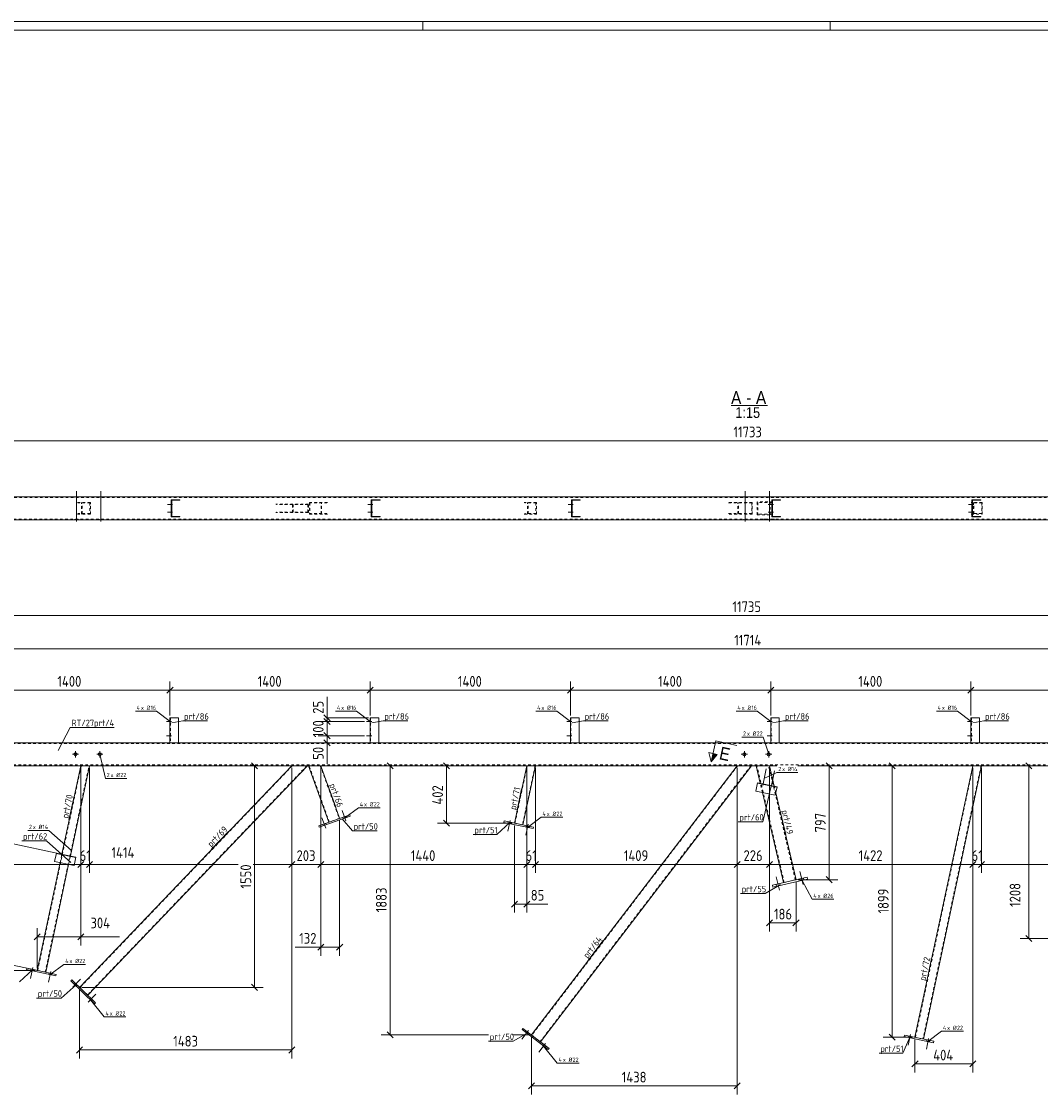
# Model space of a CAD drawing. Header units: millimetres. Extents: x 1 to 1188, y 1 to 840.
# Tile 3 of 6: x 241 to 716, y 340 to 840. Entities that reach past the tile are written whole.
import ezdxf

# ---------------------------------------------------------------- set-up
doc = ezdxf.new("R2010")
doc.units = ezdxf.units.MM
doc.header["$LTSCALE"] = 0.6
doc.linetypes.add('XKITLINE00', pattern=[0])
doc.linetypes.add('XKITLINE02', pattern=[4, 2, -2])
for name, color, linetype, lineweight in [('Bolt', 7, 'Continuous', 0), ('BoltMark', 3, 'Continuous', 0), ('DrawingSheet', 5, 'Continuous', 0), ('OtherObjectType', 1, 'Continuous', 0), ('Part', 2, 'Continuous', 0), ('PartMark', 3, 'Continuous', 0), ('Section', 6, 'Continuous', 0), ('Z-DIMENSIONS', 1, 'Continuous', 0)]:
    doc.layers.add(name, color=color, linetype=linetype, lineweight=lineweight)
doc.styles.add('ARIAL', font='ARIAL.TTF')
doc.styles.add('ISOCPEUR', font='ISOCPEUR.TTF')

msp = doc.modelspace()

# ---------------------------------------------------------------- hatches: boundary and pattern name
at = {"layer": 'Section'}
msp.add_hatch(color=6, dxfattribs=at).paths.add_polyline_path([(565.31, 498.27), (562.52, 494.77), (563.35, 498.68)], flags=17)

# ---------------------------------------------------------------- linework, layer by layer
at = {"layer": 'Bolt', "color": 3, "linetype": 'XKITLINE00', "lineweight": 0}
for p, q in [((266.63, 606.86), (266.63, 621.03)), ((277.96, 606.86), (277.96, 621.03)), ((578.38, 606.87), (578.38, 621.03)), ((589.71, 606.87), (589.71, 621.03)), ((265.89, 618.03), (265.89, 618.36)), ((267.37, 618.03), (267.37, 618.36)), ((277.22, 618.03), (277.22, 618.36)), ((278.7, 618.03), (278.7, 618.36)), ((310.96, 615.4), (310.76, 615.4)), ((404.29, 615.4), (404.09, 615.4)), ((497.61, 615.4), (497.41, 615.4)), ((577.63, 618.03), (577.63, 618.36)), ((579.12, 618.03), (579.12, 618.36)), ((588.97, 618.03), (588.97, 618.36)), ((590.45, 618.03), (590.45, 618.36)), ((590.94, 615.4), (590.74, 615.4)), ((684.27, 615.4), (684.07, 615.4)), ((684.34, 615.4), (684.14, 615.4)), ((311.45, 614.86), (309.08, 614.86)), ((311.45, 611.2), (309.08, 611.2)), ((310.95, 614.33), (310.75, 614.33)), ((310.95, 610.66), (310.75, 610.66)), ((310.96, 611.73), (310.76, 611.73)), ((404.78, 614.86), (402.41, 614.86)), ((404.78, 611.2), (402.41, 611.2)), ((404.27, 614.33), (404.07, 614.33)), ((404.27, 610.66), (404.07, 610.66)), ((404.29, 611.73), (404.09, 611.73)), ((498.11, 614.86), (495.74, 614.86)), ((498.11, 611.2), (495.74, 611.2)), ((497.6, 614.33), (497.4, 614.33)), ((497.6, 610.66), (497.4, 610.66)), ((497.61, 611.73), (497.41, 611.73)), ((591.44, 614.86), (589.07, 614.86)), ((591.44, 611.2), (589.07, 611.2)), ((590.93, 614.33), (590.73, 614.33)), ((590.93, 610.66), (590.73, 610.66)), ((590.94, 611.73), (590.74, 611.73)), ((684.77, 614.86), (682.4, 614.86)), ((684.77, 611.2), (682.4, 611.2)), ((684.83, 614.86), (682.47, 614.86)), ((684.83, 611.2), (682.47, 611.2)), ((684.26, 614.33), (684.06, 614.33)), ((684.26, 610.66), (684.06, 610.66)), ((684.27, 611.73), (684.07, 611.73)), ((684.33, 614.33), (684.13, 614.33)), ((684.33, 610.66), (684.13, 610.66)), ((684.34, 611.73), (684.14, 611.73)), ((265.89, 607.7), (265.89, 608.03)), ((267.37, 607.7), (267.37, 608.03)), ((277.22, 607.7), (277.22, 608.03)), ((278.7, 607.7), (278.7, 608.03)), ((577.63, 607.7), (577.63, 608.03)), ((579.12, 607.7), (579.12, 608.03)), ((588.97, 607.7), (588.97, 608.03)), ((590.45, 607.7), (590.45, 608.03)), ((310.91, 513.69), (308.54, 513.69)), ((310.91, 513.69), (308.54, 513.69)), ((310.41, 514.22), (310.21, 514.22)), ((310.41, 514.22), (310.21, 514.22)), ((310.41, 513.15), (310.21, 513.15)), ((310.41, 513.15), (310.21, 513.15)), ((404.24, 513.69), (401.88, 513.69)), ((404.24, 513.69), (401.88, 513.69)), ((403.74, 514.22), (403.54, 514.22)), ((403.74, 514.22), (403.54, 514.22)), ((403.74, 513.15), (403.54, 513.15)), ((403.74, 513.15), (403.54, 513.15)), ((497.58, 513.69), (495.21, 513.69)), ((497.58, 513.69), (495.21, 513.69)), ((497.08, 514.22), (496.88, 514.22)), ((497.08, 514.22), (496.88, 514.22)), ((497.08, 513.15), (496.88, 513.15)), ((497.08, 513.15), (496.88, 513.15)), ((590.91, 513.69), (588.54, 513.69)), ((590.91, 513.69), (588.54, 513.69)), ((590.41, 514.22), (590.21, 514.22)), ((590.41, 514.22), (590.21, 514.22)), ((590.41, 513.15), (590.21, 513.15)), ((590.41, 513.15), (590.21, 513.15)), ((684.24, 513.69), (681.88, 513.69)), ((684.24, 513.69), (681.88, 513.69)), ((683.74, 514.22), (683.54, 514.22)), ((683.74, 514.22), (683.54, 514.22)), ((683.74, 513.15), (683.54, 513.15)), ((683.74, 513.15), (683.54, 513.15)), ((310.91, 507.02), (308.54, 507.02)), ((310.91, 507.02), (308.54, 507.02)), ((310.41, 507.55), (310.21, 507.55)), ((310.41, 507.55), (310.21, 507.55)), ((310.41, 506.49), (310.21, 506.49)), ((310.41, 506.49), (310.21, 506.49)), ((404.24, 507.02), (401.88, 507.02)), ((404.24, 507.02), (401.88, 507.02)), ((403.74, 507.55), (403.54, 507.55)), ((403.74, 507.55), (403.54, 507.55)), ((403.74, 506.49), (403.54, 506.49)), ((403.74, 506.49), (403.54, 506.49)), ((497.58, 507.02), (495.21, 507.02)), ((497.58, 507.02), (495.21, 507.02)), ((497.08, 507.55), (496.88, 507.55)), ((497.08, 507.55), (496.88, 507.55)), ((497.08, 506.49), (496.88, 506.49)), ((497.08, 506.49), (496.88, 506.49)), ((590.91, 507.02), (588.54, 507.02)), ((590.91, 507.02), (588.54, 507.02)), ((590.41, 507.55), (590.21, 507.55)), ((590.41, 507.55), (590.21, 507.55)), ((590.41, 506.49), (590.21, 506.49)), ((590.41, 506.49), (590.21, 506.49)), ((684.24, 507.02), (681.88, 507.02)), ((684.24, 507.02), (681.88, 507.02)), ((683.74, 507.55), (683.54, 507.55)), ((683.74, 507.55), (683.54, 507.55)), ((683.74, 506.49), (683.54, 506.49)), ((683.74, 506.49), (683.54, 506.49)), ((267.64, 498.34), (264.7, 498.34)), ((266.17, 496.88), (266.17, 499.81)), ((278.97, 498.34), (276.04, 498.34)), ((277.5, 496.88), (277.5, 499.81)), ((579.4, 498.34), (576.47, 498.34)), ((577.93, 496.88), (577.93, 499.81)), ((590.73, 498.34), (587.8, 498.34)), ((589.27, 496.88), (589.27, 499.81)), ((586.51, 483.84), (588.14, 491.51)), ((590.42, 483.01), (592.05, 490.67)), ((586.16, 484.43), (586.2, 484.63)), ((587.07, 484.24), (587.11, 484.43)), ((590.07, 483.6), (590.11, 483.79)), ((590.98, 483.4), (591.02, 483.6)), ((392.21, 467.25), (390.47, 472.12)), ((392.21, 467.25), (390.47, 472.12)), ((382.8, 463.88), (381.06, 468.74)), ((382.8, 463.88), (381.06, 468.74)), ((381.6, 465.04), (381.38, 465.67)), ((381.6, 465.04), (381.38, 465.67)), ((382.98, 465.54), (382.76, 466.16)), ((382.98, 465.54), (382.76, 466.16)), ((391.02, 468.42), (390.79, 469.05)), ((391.02, 468.42), (390.79, 469.05)), ((392.4, 468.91), (392.17, 469.54)), ((392.4, 468.91), (392.17, 469.54)), ((468.7, 467.51), (467.62, 462.46)), ((468.7, 467.51), (467.62, 462.46)), ((467.81, 466.85), (467.67, 466.2)), ((467.81, 466.85), (467.67, 466.2)), ((469.24, 466.55), (469.1, 465.89)), ((469.24, 466.55), (469.1, 465.89)), ((477.18, 465.71), (476.1, 460.66)), ((477.18, 465.71), (476.1, 460.66)), ((476.28, 465.05), (476.15, 464.4)), ((476.28, 465.05), (476.15, 464.4)), ((477.72, 464.74), (477.58, 464.09)), ((477.72, 464.74), (477.58, 464.09)), ((259.71, 451.08), (261.34, 458.74)), ((263.63, 450.24), (265.25, 457.91)), ((259.36, 451.66), (259.4, 451.86)), ((260.27, 451.47), (260.32, 451.66)), ((263.27, 450.83), (263.32, 451.03)), ((264.19, 450.64), (264.23, 450.83)), ((594.26, 434.98), (592.82, 441.15)), ((594.26, 434.98), (592.82, 441.15)), ((603.99, 439.31), (603.77, 440.28)), ((603.99, 439.31), (603.77, 440.28)), ((605.29, 437.56), (603.85, 443.72)), ((605.29, 437.56), (603.85, 443.72)), ((605.68, 439.7), (605.45, 440.68)), ((605.68, 439.7), (605.45, 440.68)), ((592.96, 436.73), (592.73, 437.71)), ((592.96, 436.73), (592.73, 437.71)), ((594.64, 437.13), (594.42, 438.1)), ((594.64, 437.13), (594.42, 438.1)), ((246.24, 398.89), (245.16, 393.84)), ((246.24, 398.89), (245.16, 393.84)), ((245.35, 398.23), (245.21, 397.58)), ((245.35, 398.23), (245.21, 397.58)), ((246.78, 397.93), (246.64, 397.27)), ((246.78, 397.93), (246.64, 397.27)), ((254.71, 397.09), (253.64, 392.04)), ((254.71, 397.09), (253.64, 392.04)), ((253.82, 396.43), (253.69, 395.78)), ((253.82, 396.43), (253.69, 395.78)), ((255.26, 396.12), (255.12, 395.47)), ((255.26, 396.12), (255.12, 395.47)), ((264.9, 389.72), (268.47, 393.46)), ((264.9, 389.72), (268.47, 393.46)), ((265.4, 391.31), (265.86, 391.8)), ((265.4, 391.31), (265.86, 391.8)), ((266.46, 390.3), (266.92, 390.78)), ((266.46, 390.3), (266.92, 390.78)), ((272.12, 382.81), (275.69, 386.54)), ((272.12, 382.81), (275.69, 386.54)), ((272.63, 384.4), (273.09, 384.88)), ((272.63, 384.4), (273.09, 384.88)), ((273.69, 383.39), (274.15, 383.87)), ((273.69, 383.39), (274.15, 383.87)), ((477.33, 369.57), (474.2, 365.46)), ((477.33, 369.57), (474.2, 365.46)), ((476.24, 369.35), (475.84, 368.82)), ((476.24, 369.35), (475.84, 368.82)), ((477.41, 368.46), (477, 367.93)), ((477.41, 368.46), (477, 367.93)), ((655.36, 367.71), (654.29, 362.66)), ((655.36, 367.71), (654.29, 362.66)), ((654.47, 367.05), (654.33, 366.4)), ((654.47, 367.05), (654.33, 366.4)), ((655.9, 366.74), (655.77, 366.09)), ((655.9, 366.74), (655.77, 366.09)), ((663.84, 365.91), (662.76, 360.85)), ((663.84, 365.91), (662.76, 360.85)), ((662.95, 365.25), (662.81, 364.59)), ((662.95, 365.25), (662.81, 364.59)), ((485.28, 363.5), (482.14, 359.4)), ((485.28, 363.5), (482.14, 359.4)), ((484.19, 363.28), (483.79, 362.75)), ((484.19, 363.28), (483.79, 362.75)), ((485.36, 362.39), (484.95, 361.86)), ((485.36, 362.39), (484.95, 361.86)), ((664.38, 364.94), (664.24, 364.29)), ((664.38, 364.94), (664.24, 364.29))]:
    msp.add_line(p, q, dxfattribs=at)
at = {"layer": 'Bolt', "color": 3, "linetype": 'XKITLINE02', "lineweight": 0}
for p, q in [((586.81, 608.03), (588.51, 608.03)), ((590.71, 608.03), (592.42, 608.03))]:
    msp.add_line(p, q, dxfattribs=at)
at = {"layer": 'Bolt', "color": 3, "linetype": 'XKITLINE00', "lineweight": 0}
for centre in [(266.17, 498.34), (277.5, 498.34), (577.93, 498.34), (589.27, 498.34)]:
    msp.add_circle(centre, 0.733, dxfattribs=at)
at = {"layer": 'BoltMark', "color": 4, "linetype": 'XKITLINE00', "lineweight": 0}
for p, q in [((294.09, 518.45), (303.88, 518.45)), ((310.24, 513.69), (303.88, 518.45)), ((387.42, 518.45), (397.21, 518.45)), ((403.58, 513.69), (397.21, 518.45)), ((480.76, 518.45), (490.55, 518.45)), ((496.91, 513.69), (490.55, 518.45)), ((574.09, 518.45), (583.88, 518.45)), ((590.24, 513.69), (583.88, 518.45)), ((667.42, 518.45), (677.21, 518.45)), ((683.58, 513.69), (677.21, 518.45)), ((576.72, 506.4), (586.68, 506.4)), ((589.27, 498.34), (586.68, 506.4)), ((277.5, 498.34), (280.09, 487.08)), ((280.09, 487.08), (290.05, 487.08)), ((587.08, 487.06), (593.13, 489.89)), ((593.13, 489.89), (602.92, 489.89)), ((391.71, 468.67), (398.07, 473.43)), ((398.07, 473.43), (408.21, 473.43)), ((476.86, 464.24), (483.23, 469.01)), ((483.23, 469.01), (493.36, 469.01)), ((243.87, 462.88), (253.66, 462.88)), ((264.3, 453.44), (253.66, 462.88)), ((604.84, 439.5), (609.47, 430.75)), ((609.47, 430.75), (619.61, 430.75)), ((254.4, 395.62), (260.77, 400.39)), ((260.77, 400.39), (270.9, 400.39)), ((273.16, 383.89), (279.52, 375.93)), ((279.52, 375.93), (289.66, 375.93)), ((663.53, 364.44), (669.89, 369.21)), ((669.89, 369.21), (680.02, 369.21)), ((484.37, 362.31), (490.73, 354.35)), ((490.73, 354.35), (500.87, 354.35))]:
    msp.add_line(p, q, dxfattribs=at)
at = {"layer": 'DrawingSheet', "color": 2, "linetype": 'XKITLINE00', "lineweight": 0}
for p, q in [((1188, 840), (1, 840)), ((428, 836), (428, 840)), ((618, 836), (618, 840))]:
    msp.add_line(p, q, dxfattribs=at)
at = {"layer": 'DrawingSheet', "color": 3, "linetype": 'XKITLINE00', "lineweight": 0}
msp.add_line((1184, 836), (5, 836), dxfattribs=at)
at = {"layer": 'OtherObjectType', "color": 6, "linetype": 'XKITLINE00', "lineweight": 0}
msp.add_line((571.74, 660.89), (588.68, 660.89), dxfattribs=at)
at = {"layer": 'Part', "color": 7, "linetype": 'XKITLINE02', "lineweight": 0}
for p, q in [((189.62, 618.03), (970.57, 618.03)), ((273.12, 615.7), (267.05, 615.7)), ((272.92, 615.5), (267.25, 615.5)), ((269.03, 610.36), (269.03, 615.7)), ((269.24, 610.56), (269.24, 615.5)), ((272.92, 615.5), (272.92, 610.56)), ((273.12, 610.36), (273.12, 615.7)), ((310.92, 609.23), (310.92, 616.83)), ((310.99, 616.83), (310.92, 616.83)), ((314.72, 616.83), (314.72, 617.03)), ((383.6, 615.7), (375.23, 615.7)), ((375.23, 615.7), (375.23, 610.36)), ((383.39, 615.5), (375.44, 615.5)), ((375.44, 615.5), (375.44, 610.56)), ((380.68, 610.56), (380.68, 615.5)), ((380.89, 610.36), (380.89, 615.7)), ((404.25, 609.23), (404.25, 616.83)), ((404.33, 616.83), (404.25, 616.83)), ((408.05, 616.83), (408.05, 617.03)), ((480.99, 615.7), (475.37, 615.7)), ((480.78, 615.5), (475.58, 615.5)), ((476.9, 610.36), (476.9, 615.7)), ((477.1, 610.56), (477.1, 615.5)), ((480.78, 615.5), (480.78, 610.56)), ((480.99, 610.36), (480.99, 615.7)), ((497.58, 609.23), (497.58, 616.83)), ((497.66, 616.83), (497.58, 616.83)), ((501.38, 616.83), (501.38, 617.03)), ((581.63, 615.7), (570.33, 615.7)), ((581.38, 615.5), (570.59, 615.5)), ((574.92, 610.36), (574.92, 615.7)), ((575.17, 610.56), (575.17, 615.5)), ((581.38, 615.5), (581.38, 610.56)), ((581.63, 610.36), (581.63, 615.7)), ((591.28, 616.03), (583.84, 616.03)), ((583.84, 616.03), (583.84, 610.03)), ((590.94, 615.7), (584.18, 615.7)), ((584.18, 615.7), (584.18, 610.36)), ((589.66, 610.36), (589.66, 615.7)), ((590, 610.03), (590, 616.03)), ((590.9, 609.23), (590.9, 616.83)), ((591, 616.83), (590.9, 616.83)), ((594.7, 616.83), (594.7, 617.03)), ((688.85, 615.7), (683.7, 615.7)), ((688.65, 615.5), (683.9, 615.5)), ((684.23, 609.23), (684.23, 616.83)), ((684.34, 616.83), (684.23, 616.83)), ((684.76, 610.36), (684.76, 615.7)), ((684.97, 610.56), (684.97, 615.5)), ((688.03, 616.83), (688.03, 617.03)), ((688.65, 615.5), (688.65, 610.56)), ((688.85, 610.36), (688.85, 615.7)), ((267.05, 610.36), (273.12, 610.36)), ((272.92, 610.56), (267.25, 610.56)), ((374.73, 615.03), (359.6, 615.03)), ((374.73, 611.03), (359.6, 611.03)), ((374.46, 614.83), (359.88, 614.83)), ((374.46, 611.23), (359.88, 611.23)), ((367.35, 611.03), (367.35, 615.03)), ((367.63, 611.23), (367.63, 614.83)), ((374.46, 614.83), (374.46, 611.23)), ((374.73, 611.03), (374.73, 615.03)), ((375.23, 610.36), (383.6, 610.36)), ((383.39, 610.56), (375.44, 610.56)), ((475.37, 610.36), (480.99, 610.36)), ((480.78, 610.56), (475.58, 610.56)), ((581.63, 610.36), (570.33, 610.36)), ((581.38, 610.56), (570.59, 610.56)), ((590.94, 610.36), (584.18, 610.36)), ((683.7, 610.36), (688.85, 610.36)), ((688.65, 610.56), (683.9, 610.56)), ((970.57, 608.03), (189.62, 608.03)), ((310.92, 609.23), (310.99, 609.23)), ((314.72, 609.03), (314.72, 609.23)), ((404.25, 609.23), (404.33, 609.23)), ((408.05, 609.03), (408.05, 609.23)), ((497.58, 609.23), (497.66, 609.23)), ((501.38, 609.03), (501.38, 609.23)), ((583.84, 610.03), (591.28, 610.03)), ((590.9, 609.23), (591, 609.23)), ((594.7, 609.03), (594.7, 609.23)), ((684.23, 609.23), (684.34, 609.23)), ((688.03, 609.03), (688.03, 609.23)), ((310.41, 515.35), (310.41, 503.69)), ((403.74, 515.35), (403.74, 503.69)), ((497.08, 515.35), (497.08, 503.69)), ((590.41, 515.35), (590.41, 503.69)), ((683.74, 515.35), (683.74, 503.69)), ((970.09, 503.35), (189.2, 503.35)), ((314.21, 503.69), (310.21, 503.69)), ((310.21, 503.69), (310.21, 503.69)), ((314.21, 503.69), (314.21, 503.69)), ((407.54, 503.69), (403.54, 503.69)), ((403.54, 503.69), (403.54, 503.69)), ((407.54, 503.69), (407.54, 503.69)), ((500.88, 503.69), (496.88, 503.69)), ((496.88, 503.69), (496.88, 503.69)), ((500.88, 503.69), (500.88, 503.69)), ((590.21, 503.69), (594.21, 503.69)), ((683.54, 503.69), (687.54, 503.69)), ((967.97, 493.35), (189.2, 493.35)), ((248.54, 397.55), (268.83, 493.02)), ((252.06, 396.8), (272.51, 493.02)), ((367.23, 493.02), (268.22, 389.54)), ((272.72, 493.02), (268.63, 493.02)), ((374.06, 493.02), (271.79, 386.13)), ((366.95, 493.02), (374.33, 493.02)), ((380.49, 493.02), (374.83, 493.02)), ((384.45, 466.77), (375.04, 493.02)), ((380.28, 493.02), (389.1, 468.44)), ((471, 466.17), (476.71, 493.02)), ((480.39, 493.02), (474.52, 465.42)), ((476.5, 493.02), (480.59, 493.02)), ((574.78, 493.02), (478.84, 367.37)), ((580.99, 493.02), (482.76, 364.38)), ((581.24, 493.02), (574.53, 493.02)), ((589.61, 493.02), (583.45, 493.02)), ((596.5, 438.58), (583.79, 493.02)), ((601.69, 439.8), (589.27, 493.02)), ((657.67, 366.37), (684.58, 493.02)), ((688.27, 493.02), (661.19, 365.62)), ((684.38, 493.02), (688.47, 493.02)), ((586.37, 480.5), (585.37, 484.8)), ((592.58, 480.32), (591.85, 483.42)), ((389.29, 468.51), (384.27, 466.7)), ((470.81, 466.21), (474.72, 465.38)), ((259.03, 447.85), (259.86, 451.76)), ((262.94, 447.02), (263.77, 450.93)), ((602.01, 439.87), (596.17, 438.51)), ((248.35, 397.59), (252.26, 396.76)), ((271.93, 385.99), (268.08, 389.68)), ((478.68, 367.49), (482.92, 364.26)), ((657.47, 366.41), (661.38, 365.58))]:
    msp.add_line(p, q, dxfattribs=at)
at = {"layer": 'Part', "color": 2, "linetype": 'XKITLINE00', "lineweight": 0}
for p, q in [((970.64, 618.36), (189.75, 618.36)), ((314.79, 617.03), (310.72, 617.03)), ((310.72, 609.03), (310.72, 617.03)), ((310.79, 609.03), (310.79, 617.03)), ((314.79, 616.83), (310.99, 616.83)), ((310.99, 609.23), (310.99, 616.83)), ((314.79, 617.03), (314.79, 616.83)), ((408.13, 617.03), (404.05, 617.03)), ((404.05, 609.03), (404.05, 617.03)), ((404.13, 609.03), (404.13, 617.03)), ((408.13, 616.83), (404.33, 616.83)), ((404.33, 609.23), (404.33, 616.83)), ((408.13, 617.03), (408.13, 616.83)), ((501.46, 617.03), (497.38, 617.03)), ((497.38, 609.03), (497.38, 617.03)), ((497.46, 609.03), (497.46, 617.03)), ((501.46, 616.83), (497.66, 616.83)), ((497.66, 609.23), (497.66, 616.83)), ((501.46, 617.03), (501.46, 616.83)), ((594.8, 617.03), (590.7, 617.03)), ((590.7, 609.03), (590.7, 617.03)), ((590.8, 609.03), (590.8, 617.03)), ((594.8, 616.83), (591, 616.83)), ((591, 609.23), (591, 616.83)), ((594.8, 617.03), (594.8, 616.83)), ((688.14, 617.03), (684.03, 617.03)), ((684.03, 609.03), (684.03, 617.03)), ((684.14, 609.03), (684.14, 617.03)), ((688.14, 616.83), (684.34, 616.83)), ((684.34, 609.23), (684.34, 616.83)), ((688.14, 617.03), (688.14, 616.83)), ((189.75, 607.7), (970.64, 607.7)), ((314.79, 609.03), (310.72, 609.03)), ((314.79, 609.23), (310.99, 609.23)), ((314.79, 609.03), (314.79, 609.23)), ((408.13, 609.03), (404.05, 609.03)), ((408.13, 609.23), (404.33, 609.23)), ((408.13, 609.03), (408.13, 609.23)), ((501.46, 609.03), (497.38, 609.03)), ((501.46, 609.23), (497.66, 609.23)), ((501.46, 609.03), (501.46, 609.23)), ((594.8, 609.03), (590.7, 609.03)), ((594.8, 609.23), (591, 609.23)), ((594.8, 609.03), (594.8, 609.23)), ((688.14, 609.03), (684.03, 609.03)), ((688.14, 609.23), (684.34, 609.23)), ((688.14, 609.03), (688.14, 609.23)), ((310.21, 515.35), (310.21, 503.69)), ((314.21, 515.35), (310.21, 515.35)), ((314.21, 503.69), (314.21, 515.35)), ((403.54, 515.35), (403.54, 503.69)), ((407.54, 515.35), (403.54, 515.35)), ((407.54, 503.69), (407.54, 515.35)), ((496.88, 515.35), (496.88, 503.69)), ((500.88, 515.35), (496.88, 515.35)), ((500.88, 503.69), (500.88, 515.35)), ((594.21, 515.35), (590.21, 515.35)), ((590.21, 515.35), (590.21, 503.69)), ((594.21, 503.69), (594.21, 515.35)), ((687.54, 515.35), (683.54, 515.35)), ((683.54, 515.35), (683.54, 503.69)), ((687.54, 503.69), (687.54, 515.35)), ((189.2, 503.69), (970.17, 503.69)), ((189.2, 493.02), (593.13, 493.02)), ((259.86, 451.76), (268.63, 493.02)), ((263.77, 450.93), (272.72, 493.02)), ((268.08, 389.68), (366.95, 493.02)), ((374.33, 493.02), (271.93, 385.99)), ((384.27, 466.7), (374.83, 493.02)), ((389.29, 468.51), (380.49, 493.02)), ((470.81, 466.21), (476.5, 493.02)), ((474.72, 465.38), (480.59, 493.02)), ((574.53, 493.02), (478.68, 367.49)), ((482.92, 364.26), (581.24, 493.02)), ((585.37, 484.8), (583.45, 493.02)), ((591.85, 483.42), (589.61, 493.02)), ((602.92, 493.02), (967.9, 493.02)), ((657.47, 366.41), (684.38, 493.02)), ((661.38, 365.58), (688.47, 493.02)), ((583.21, 481.17), (584.05, 485.08)), ((592.34, 479.23), (583.21, 481.17)), ((593.13, 482.95), (584, 484.89)), ((584.05, 485.08), (593.17, 483.14)), ((596.17, 438.51), (586.37, 480.5)), ((593.17, 483.14), (592.34, 479.23)), ((602.01, 439.87), (592.58, 480.32)), ((379.56, 465.02), (393.99, 470.19)), ((394.22, 469.57), (379.78, 464.39)), ((393.99, 470.19), (394.22, 469.57)), ((465.92, 467.25), (465.78, 466.6)), ((465.78, 466.6), (479.47, 463.69)), ((465.92, 467.25), (479.61, 464.34)), ((379.78, 464.39), (379.56, 465.02)), ((479.47, 463.69), (479.61, 464.34)), ((256.42, 448.4), (257.25, 452.31)), ((266.34, 450.18), (257.21, 452.12)), ((257.25, 452.31), (266.38, 450.37)), ((265.55, 446.46), (266.38, 450.37)), ((248.35, 397.59), (259.03, 447.85)), ((252.26, 396.76), (262.94, 447.02)), ((265.55, 446.46), (256.42, 448.4)), ((590.98, 437.3), (607.21, 441.08)), ((607.21, 441.08), (607.43, 440.11)), ((591.2, 436.32), (590.98, 437.3)), ((607.43, 440.11), (591.2, 436.32)), ((243.32, 397.98), (243.46, 398.63)), ((257.01, 395.07), (243.32, 397.98)), ((243.46, 398.63), (257.15, 395.72)), ((257.15, 395.72), (257.01, 395.07)), ((264.47, 393.13), (264.01, 392.65)), ((264.01, 392.65), (275.09, 382.05)), ((275.55, 382.53), (264.47, 393.13)), ((275.09, 382.05), (275.55, 382.53)), ((474.3, 370), (474.71, 370.53)), ((474.71, 370.53), (486.89, 361.22)), ((486.49, 360.69), (474.3, 370)), ((652.44, 366.8), (652.58, 367.45)), ((666.13, 363.89), (652.44, 366.8)), ((652.58, 367.45), (666.27, 364.54)), ((486.89, 361.22), (486.49, 360.69)), ((666.27, 364.54), (666.13, 363.89))]:
    msp.add_line(p, q, dxfattribs=at)
at = {"layer": 'Part', "color": 11, "linetype": 'XKITLINE00', "lineweight": 0}
for p, q in [((310.79, 616.01), (310.99, 616.21)), ((311.61, 616.83), (311.81, 617.03)), ((314.31, 616.83), (314.51, 617.03)), ((404.13, 616.01), (404.33, 616.21)), ((404.95, 616.83), (405.15, 617.03)), ((407.64, 616.83), (407.84, 617.03)), ((497.46, 616.01), (497.66, 616.21)), ((498.29, 616.83), (498.49, 617.03)), ((500.98, 616.83), (501.18, 617.03)), ((590.8, 616.01), (591, 616.21)), ((591.63, 616.83), (591.83, 617.03)), ((594.32, 616.83), (594.52, 617.03)), ((684.14, 616.01), (684.34, 616.21)), ((684.96, 616.83), (685.16, 617.03)), ((687.66, 616.83), (687.86, 617.03)), ((310.79, 613.31), (310.99, 613.51)), ((310.79, 611.97), (310.99, 612.17)), ((404.13, 613.31), (404.33, 613.51)), ((404.13, 611.97), (404.33, 612.17)), ((497.46, 613.31), (497.66, 613.51)), ((497.46, 611.97), (497.66, 612.17)), ((590.8, 613.31), (591, 613.51)), ((590.8, 611.97), (591, 612.17)), ((684.14, 613.31), (684.34, 613.51)), ((684.14, 611.97), (684.34, 612.17)), ((310.79, 609.27), (310.99, 609.47)), ((311.89, 609.03), (312.09, 609.23)), ((314.59, 609.03), (314.79, 609.23)), ((404.13, 609.27), (404.33, 609.47)), ((405.23, 609.03), (405.43, 609.23)), ((407.93, 609.03), (408.13, 609.23)), ((497.46, 609.27), (497.66, 609.47)), ((498.57, 609.03), (498.77, 609.23)), ((501.26, 609.03), (501.46, 609.23)), ((501.46, 609.23), (501.46, 609.23)), ((590.8, 609.27), (591, 609.47)), ((591.91, 609.03), (592.11, 609.23)), ((594.6, 609.03), (594.8, 609.23)), ((594.8, 609.23), (594.8, 609.23)), ((684.14, 609.27), (684.34, 609.47)), ((685.25, 609.03), (685.45, 609.23)), ((687.94, 609.03), (688.14, 609.23)), ((688.14, 609.23), (688.14, 609.23))]:
    msp.add_line(p, q, dxfattribs=at)
at = {"layer": 'PartMark', "color": 7, "linetype": 'XKITLINE00', "lineweight": 0}
for p, q in [((258.12, 500.14), (263.73, 510.84)), ((263.73, 510.84), (284.14, 510.84)), ((311.03, 513), (316.22, 513.9)), ((316.22, 513.9), (327.74, 513.9)), ((404.36, 513), (409.56, 513.9)), ((409.56, 513.9), (421.07, 513.9)), ((497.7, 513), (502.89, 513.9)), ((502.89, 513.9), (514.4, 513.9)), ((591.03, 513), (596.23, 513.9)), ((596.23, 513.9), (607.74, 513.9)), ((684.36, 513), (689.56, 513.9)), ((689.56, 513.9), (701.07, 513.9)), ((383.67, 484.46), (387.56, 473.62)), ((471.83, 471.52), (474.12, 482.27)), ((590.46, 483.48), (586.57, 466.89)), ((263.12, 467.57), (265.51, 478.83)), ((594.52, 472.43), (597.19, 460.97)), ((390.46, 468.3), (395.22, 462.63)), ((468.61, 466.51), (462.55, 460.91)), ((575.06, 466.89), (586.57, 466.89)), ((329.47, 453.98), (337.43, 462.3)), ((395.22, 462.63), (406.73, 462.63)), ((451.55, 460.91), (462.55, 460.91)), ((241.13, 457.97), (252.64, 457.97)), ((264.02, 447.86), (252.64, 457.97)), ((594.38, 437.32), (587.61, 433.41)), ((576.1, 433.41), (587.61, 433.41)), ((505, 402.12), (512.14, 411.48)), ((662.78, 391.86), (665.17, 403.12)), ((246.15, 397.89), (240.09, 392.29)), ((266.44, 390.8), (259.51, 384.7)), ((248, 384.7), (259.51, 384.7)), ((476.95, 368.46), (470.19, 364.54)), ((655.27, 366.71), (651.74, 358.94)), ((458.67, 364.54), (470.19, 364.54)), ((640.75, 358.94), (651.74, 358.94))]:
    msp.add_line(p, q, dxfattribs=at)
at = {"layer": 'Section', "color": 6, "linetype": 'XKITLINE00', "lineweight": 0}
for p, q in [((564.6, 504.55), (562.52, 494.77)), ((564.6, 504.55), (574.38, 502.47)), ((562.52, 494.77), (561.4, 499.1)), ((565.31, 498.27), (561.4, 499.1)), ((562.52, 494.77), (565.31, 498.27))]:
    msp.add_line(p, q, dxfattribs=at)
at = {"layer": 'Z-DIMENSIONS', "color": 7, "linetype": 'XKITLINE00', "lineweight": 0}
for p, q in [((188.42, 644.54), (970.64, 644.54)), ((187.87, 563.04), (970.18, 563.04)), ((189.2, 547.44), (970.17, 547.44)), ((310.21, 516.35), (310.21, 532.35)), ((310.21, 516.35), (310.21, 532.35)), ((403.54, 516.35), (403.54, 532.35)), ((403.54, 516.35), (403.54, 532.35)), ((496.88, 516.35), (496.88, 532.35)), ((496.88, 516.35), (496.88, 532.35)), ((590.21, 516.35), (590.21, 532.35)), ((590.21, 516.35), (590.21, 532.35)), ((683.54, 516.35), (683.54, 532.35)), ((683.54, 516.35), (683.54, 532.35)), ((216.88, 528.25), (310.21, 528.25)), ((311.62, 529.67), (308.8, 526.84)), ((311.62, 529.67), (308.8, 526.84)), ((310.21, 528.25), (403.54, 528.25)), ((404.96, 529.67), (402.13, 526.84)), ((404.96, 529.67), (402.13, 526.84)), ((403.54, 528.25), (496.88, 528.25)), ((498.29, 529.67), (495.46, 526.84)), ((498.29, 529.67), (495.46, 526.84)), ((496.88, 528.25), (590.21, 528.25)), ((591.62, 529.67), (588.8, 526.84)), ((591.62, 529.67), (588.8, 526.84)), ((590.21, 528.25), (683.54, 528.25)), ((684.96, 529.67), (682.13, 526.84)), ((684.96, 529.67), (682.13, 526.84)), ((683.54, 528.25), (776.88, 528.25)), ((383.4, 515.35), (383.4, 525.12)), ((383.4, 515.35), (383.4, 525.12)), ((381.99, 516.77), (384.82, 513.94)), ((402.74, 515.35), (382.8, 515.35)), ((383.4, 513.69), (383.4, 515.35)), ((400.88, 513.69), (379.3, 513.69)), ((381.99, 515.1), (384.82, 512.27)), ((382.8, 514.29), (384.82, 512.27)), ((400.88, 513.69), (382.8, 513.69)), ((383.4, 507.02), (383.4, 513.69)), ((400.88, 507.02), (379.3, 507.02)), ((381.99, 508.43), (384.82, 505.6)), ((382.8, 507.62), (384.82, 505.6)), ((400.88, 507.02), (382.8, 507.02)), ((383.4, 503.69), (383.4, 507.02)), ((402.54, 503.69), (379.3, 503.69)), ((381.99, 505.1), (384.82, 502.27)), ((383.4, 503.69), (383.4, 493.92)), ((383.4, 503.69), (383.4, 493.92)), ((593.13, 493.02), (209.52, 493.02)), ((245.69, 493.02), (593.13, 493.02)), ((268.63, 492.02), (268.63, 443)), ((268.63, 492.02), (268.63, 454.6)), ((268.63, 492.02), (268.63, 454.6)), ((272.72, 492.02), (272.72, 454.6)), ((272.72, 492.02), (272.72, 443)), ((313.56, 493.02), (593.13, 493.02)), ((343.03, 493.02), (593.13, 493.02)), ((593.13, 493.02), (345.55, 493.02)), ((348.24, 494.43), (351.07, 491.61)), ((349.65, 389.68), (349.65, 493.02)), ((366.95, 492.02), (366.95, 443)), ((366.95, 492.02), (366.95, 443)), ((366.95, 492.02), (366.95, 356.48)), ((380.49, 492.02), (380.49, 443)), ((380.49, 492.02), (380.49, 443)), ((380.49, 492.02), (380.49, 404.44)), ((593.13, 493.02), (408.69, 493.02)), ((411.37, 494.43), (414.2, 491.61)), ((412.79, 367.49), (412.79, 493.02)), ((430.33, 493.02), (593.13, 493.02)), ((593.13, 493.02), (434.96, 493.02)), ((437.65, 494.43), (440.47, 491.61)), ((439.06, 466.21), (439.06, 493.02)), ((476.5, 492.02), (476.5, 443)), ((476.5, 492.02), (476.5, 454.6)), ((476.5, 492.02), (476.5, 454.6)), ((480.59, 492.02), (480.59, 454.6)), ((480.59, 492.02), (480.59, 443)), ((502.93, 493.02), (593.13, 493.02)), ((547.44, 493.02), (593.13, 493.02)), ((574.53, 492.02), (574.53, 339.71)), ((574.53, 492.02), (574.53, 443)), ((574.53, 492.02), (574.53, 443)), ((589.61, 492.02), (589.61, 443)), ((589.61, 492.02), (589.61, 443)), ((589.61, 492.02), (589.61, 415.72)), ((923.67, 493.02), (602.92, 493.02)), ((850.27, 493.02), (602.92, 493.02)), ((602.92, 493.02), (860.32, 493.02)), ((602.92, 493.02), (835.8, 493.02)), ((602.92, 493.02), (905.61, 493.02)), ((708.01, 493.02), (602.92, 493.02)), ((620.67, 493.02), (602.92, 493.02)), ((602.92, 493.02), (714.54, 493.02)), ((602.92, 493.02), (650.79, 493.02)), ((602.92, 493.02), (621.47, 493.02)), ((616.06, 494.43), (618.89, 491.61)), ((617.47, 439.87), (617.47, 493.02)), ((645.38, 494.43), (648.21, 491.61)), ((646.79, 366.41), (646.79, 493.02)), ((684.38, 492.02), (684.38, 443)), ((684.38, 492.02), (684.38, 454.6)), ((684.38, 492.02), (684.38, 454.6)), ((688.47, 492.02), (688.47, 454.6)), ((688.47, 492.02), (688.47, 443)), ((709.12, 494.43), (711.95, 491.61)), ((710.54, 412.49), (710.54, 493.02)), ((389.29, 467.51), (389.29, 404.44)), ((469.81, 466.21), (434.96, 466.21)), ((437.65, 467.63), (440.47, 464.8)), ((470.81, 465.21), (470.81, 424.53)), ((258.88, 451.97), (235.73, 456.89)), ((189.2, 447), (268.63, 447)), ((270.04, 448.41), (267.22, 445.58)), ((269.23, 447.6), (267.22, 445.58)), ((268.63, 447.6), (268.63, 443)), ((268.63, 447.6), (268.63, 409.23)), ((268.63, 447), (272.72, 447)), ((274.13, 448.41), (271.3, 445.58)), ((273.32, 447.6), (271.3, 445.58)), ((272.72, 447.6), (272.72, 443)), ((272.72, 447), (342.05, 447)), ((349.05, 447), (366.95, 447)), ((368.37, 448.41), (365.54, 445.58)), ((368.21, 448.25), (365.54, 445.58)), ((366.95, 447), (380.49, 447)), ((381.91, 448.41), (379.08, 445.58)), ((381.91, 448.41), (379.08, 445.58)), ((380.49, 447), (476.5, 447)), ((477.92, 448.41), (475.09, 445.58)), ((477.1, 447.6), (475.09, 445.58)), ((476.5, 447.6), (476.5, 443)), ((476.5, 447.6), (476.5, 424.53)), ((476.5, 447), (480.59, 447)), ((482.01, 448.41), (479.18, 445.58)), ((481.19, 447.6), (479.18, 445.58)), ((480.59, 447.6), (480.59, 443)), ((480.59, 447), (574.53, 447)), ((575.94, 448.41), (573.11, 445.58)), ((575.94, 448.41), (573.11, 445.58)), ((574.53, 447), (589.61, 447)), ((591.03, 448.41), (588.2, 445.58)), ((591.03, 448.41), (588.2, 445.58)), ((589.61, 447), (684.38, 447)), ((685.79, 448.41), (682.97, 445.58)), ((684.98, 447.6), (682.97, 445.58)), ((684.38, 447.6), (684.38, 443)), ((684.38, 447.6), (684.38, 350)), ((684.38, 447), (688.47, 447)), ((689.88, 448.41), (687.06, 445.58)), ((689.07, 447.6), (687.06, 445.58)), ((688.47, 447.6), (688.47, 443)), ((688.47, 447), (782.76, 447)), ((616.06, 441.29), (618.89, 438.46)), ((602.01, 438.87), (602.01, 415.72)), ((603.01, 439.87), (621.47, 439.87)), ((472.22, 429.94), (469.39, 427.11)), ((470.81, 428.53), (476.5, 428.53)), ((477.92, 429.94), (475.09, 427.11)), ((476.5, 428.53), (486.27, 428.53)), ((476.5, 428.53), (486.27, 428.53)), ((591.03, 421.14), (588.2, 418.31)), ((603.43, 421.14), (600.6, 418.31)), ((248.35, 398.59), (248.35, 417.33)), ((589.61, 419.72), (602.01, 419.72)), ((249.76, 414.64), (246.93, 411.82)), ((248.35, 413.23), (268.63, 413.23)), ((270.04, 414.64), (267.22, 411.82)), ((268.63, 413.23), (286.68, 413.23)), ((729.07, 412.49), (706.44, 412.49)), ((709.12, 413.9), (711.95, 411.07)), ((380.49, 408.44), (368.58, 408.44)), ((380.49, 408.44), (368.58, 408.44)), ((381.91, 409.85), (379.08, 407.02)), ((380.49, 408.44), (389.29, 408.44)), ((390.7, 409.85), (387.87, 407.02)), ((247.37, 397.8), (224.22, 402.72)), ((247.35, 397.59), (209.52, 397.59)), ((348.24, 391.09), (351.07, 388.26)), ((268.08, 388.68), (268.08, 356.48)), ((269.08, 389.68), (353.65, 389.68)), ((458.67, 367.49), (408.69, 367.49)), ((411.37, 368.91), (414.2, 366.08)), ((477.68, 367.49), (470.19, 367.49)), ((478.68, 366.49), (478.68, 339.71)), ((656.47, 366.41), (642.69, 366.41)), ((645.38, 367.82), (648.21, 365)), ((657.47, 365.41), (657.47, 350)), ((269.49, 361.9), (266.67, 359.07)), ((268.08, 360.48), (366.95, 360.48)), ((368.37, 361.9), (365.54, 359.07)), ((658.88, 355.41), (656.06, 352.58)), ((685.79, 355.41), (682.97, 352.58)), ((657.47, 354), (684.38, 354)), ((480.09, 345.12), (477.27, 342.3)), ((478.68, 343.71), (574.53, 343.71)), ((575.94, 345.12), (573.11, 342.3))]:
    msp.add_line(p, q, dxfattribs=at)
at = {"layer": 'Z-DIMENSIONS', "color": 3}
for p in [(310.21, 528.25), (310.21, 528.25), (403.54, 528.25), (403.54, 528.25), (496.88, 528.25), (496.88, 528.25), (590.21, 528.25), (590.21, 528.25), (683.54, 528.25), (683.54, 528.25), (383.4, 515.35), (383.4, 513.69), (383.4, 513.69), (383.4, 507.02), (383.4, 507.02), (383.4, 503.69), (349.65, 493.02), (412.79, 493.02), (439.06, 493.02), (617.47, 493.02), (646.79, 493.02), (710.54, 493.02), (439.06, 466.21), (268.63, 447), (268.63, 447), (272.72, 447), (272.72, 447), (366.95, 447), (366.95, 447), (380.49, 447), (380.49, 447), (476.5, 447), (476.5, 447), (480.59, 447), (480.59, 447), (574.53, 447), (574.53, 447), (589.61, 447), (589.61, 447), (684.38, 447), (684.38, 447), (688.47, 447), (688.47, 447), (617.47, 439.87), (470.81, 428.53), (476.5, 428.53), (589.61, 419.72), (602.01, 419.72), (248.35, 413.23), (268.63, 413.23), (710.54, 412.49), (380.49, 408.44), (389.29, 408.44), (349.65, 389.68), (412.79, 367.49), (646.79, 366.41), (268.08, 360.48), (366.95, 360.48), (657.47, 354), (684.38, 354), (478.68, 343.71), (574.53, 343.71)]:
    msp.add_point(p, dxfattribs=at)

# ---------------------------------------------------------------- texts
at = {"layer": 'BoltMark', "color": 4, "style": 'ISOCPEUR', "width": 0.85}
for s, p in [('4', (294.69, 519.05)), ('x Ø', (296.66, 519.05)), ('16', (301.22, 519.05)), ('4', (388.02, 519.05)), ('x Ø', (390, 519.05)), ('16', (394.55, 519.05)), ('4', (481.36, 519.05)), ('x Ø', (483.33, 519.05)), ('16', (487.88, 519.05)), ('4', (574.69, 519.05)), ('x Ø', (576.66, 519.05)), ('16', (581.22, 519.05)), ('4', (668.02, 519.05)), ('x Ø', (670, 519.05)), ('16', (674.55, 519.05)), ('2', (577.32, 507)), ('x Ø', (579.12, 507)), ('22', (583.67, 507)), ('2', (593.73, 490.49)), ('x Ø', (595.53, 490.49)), ('14', (600.09, 490.49)), ('2', (280.69, 487.68)), ('x Ø', (282.5, 487.68)), ('22', (287.05, 487.68)), ('4', (398.67, 474.03)), ('x Ø', (400.65, 474.03)), ('22', (405.2, 474.03)), ('4', (483.83, 469.61)), ('x Ø', (485.8, 469.61)), ('22', (490.36, 469.61)), ('2', (244.47, 463.48)), ('x Ø', (246.27, 463.48)), ('14', (250.82, 463.48)), ('4', (610.07, 431.35)), ('x Ø', (612.05, 431.35)), ('26', (616.6, 431.35)), ('4', (261.37, 400.99)), ('x Ø', (263.34, 400.99)), ('22', (267.89, 400.99)), ('4', (280.12, 376.53)), ('x Ø', (282.1, 376.53)), ('22', (286.65, 376.53)), ('4', (670.49, 369.81)), ('x Ø', (672.46, 369.81)), ('22', (677.02, 369.81)), ('4', (491.33, 354.95)), ('x Ø', (493.31, 354.95)), ('22', (497.86, 354.95))]:
    msp.add_text(s, height=2, dxfattribs=at).set_placement(p)
at = {"layer": 'OtherObjectType', "color": 6, "style": 'ARIAL', "width": 0.85}
for s, height, p in [('A', 6, (571.74, 661.64)), ('A', 6, (583.34, 661.64)), ('-', 6, (578.87, 661.64)), ('1:15', 5, (573.72, 655.14))]:
    msp.add_text(s, height=height, dxfattribs=at).set_placement(p)
at = {"layer": 'PartMark', "color": 3, "style": 'ISOCPEUR', "width": 0.85}
for s, p in [('prt/86', (316.82, 514.5)), ('prt/86', (410.16, 514.5)), ('prt/86', (503.49, 514.5)), ('prt/86', (596.83, 514.5)), ('prt/86', (690.16, 514.5)), ('prt/4', (274.77, 511.44)), ('prt/60', (575.66, 467.49)), ('prt/50', (395.82, 463.23)), ('prt/62', (241.73, 458.57)), ('prt/51', (452.15, 461.51)), ('prt/55', (576.7, 434.01)), ('prt/50', (248.6, 385.3)), ('prt/50', (459.27, 365.14)), ('prt/51', (641.35, 359.54))]:
    msp.add_text(s, height=3, dxfattribs=at).set_placement(p)
at = {"layer": 'PartMark', "color": 1, "style": 'ISOCPEUR', "width": 0.85}
msp.add_text('RT/27', height=3, dxfattribs=at).set_placement((264.33, 511.44))
at = {"layer": 'PartMark', "color": 3, "style": 'ISOCPEUR', "width": 0.85}
for s, rotation, p in [('prt/66', -70.2675, (384.44, 484.1)), ('prt/71', 78.0025, (471.37, 472.23)), ('prt/70', 78.0025, (262.66, 468.28)), ('prt/49', -76.868, (595.24, 471.98)), ('prt/69', 46.2663, (329.45, 454.83)), ('prt/64', 52.6376, (504.88, 402.96)), ('prt/72', 78.0025, (662.32, 392.57))]:
    msp.add_text(s, height=3, rotation=rotation, dxfattribs=at).set_placement(p)
at = {"layer": 'Section', "color": 6, "style": 'ARIAL', "width": 0.85}
msp.add_text('E', height=6, rotation=-11.9977, dxfattribs=at).set_placement((565.87, 496.1))
at = {"layer": 'Z-DIMENSIONS', "color": 3, "style": 'ISOCPEUR', "width": 0.85}
for s, p in [('11733', (572.87, 646.14)), ('11735', (572.37, 564.64)), ('11714', (573.24, 549.04)), ('1400', (257.74, 529.85)), ('1400', (351.08, 529.85)), ('1400', (444.41, 529.85)), ('1400', (537.74, 529.85)), ('1400', (631.08, 529.85)), ('61', (268.1, 448.6)), ('1414', (282.95, 450.02)), ('203', (369.21, 448.6)), ('1440', (422.48, 448.6)), ('61', (475.97, 448.6)), ('1409', (521.76, 448.6)), ('226', (577.56, 448.6)), ('1422', (631.2, 448.6)), ('61', (683.85, 448.6)), ('85', (478.38, 430.13)), ('186', (591.73, 421.32)), ('304', (273.15, 417.22)), ('132', (370.45, 410.04)), ('1483', (311.72, 362.08)), ('404', (665.98, 355.6)), ('1438', (520.8, 345.31))]:
    msp.add_text(s, height=5, dxfattribs=at).set_placement(p)
for s, p in [('25', (381.8, 517.23)), ('100', (381.8, 506.27)), ('50', (381.8, 495.8)), ('402', (437.46, 474.89)), ('797', (615.87, 461.93)), ('1550', (348.05, 435.76)), ('1883', (411.19, 424.67)), ('1899', (645.19, 424.13)), ('1208', (706.61, 427.18))]:
    msp.add_text(s, height=5, rotation=90.0002, dxfattribs=at).set_placement(p)

doc.saveas('drawing.dxf')
